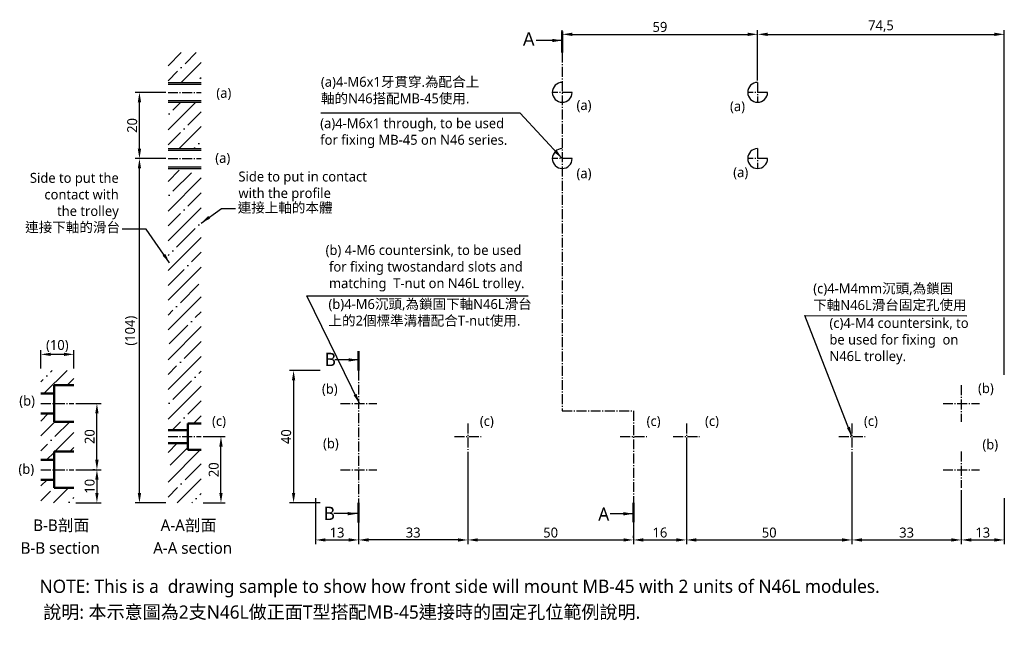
# Model space of a CAD drawing. Header units: millimetres. Extents: x 324 to 622, y 321 to 509.
import ezdxf

# ---------------------------------------------------------------- set-up
doc = ezdxf.new("R2010")
doc.units = ezdxf.units.MM
doc.linetypes.add('中心線3', pattern=[4.3, 3, -0.5, 0.3, -0.5])
doc.linetypes.add('中心線5', pattern=[7.2, 5, -1, 0.2, -1])
doc.layers.get('Defpoints').update_dxf_attribs({"color": 4})
doc.layers.add('中心線', color=5, linetype='中心線3')
doc.layers.add('標註線', color=3, linetype='Continuous')
doc.layers.add('外框線', color=7, linetype='Continuous', lineweight=50)
doc.styles.get("Standard").update_dxf_attribs({"font": 'msjh.ttf'})
doc.dimstyles.new('ISO-25', dxfattribs={"dimtxt": 3, "dimasz": 3, "dimexe": 1.25, "dimexo": 0.625, "dimtad": 1, "dimdec": 8, "dimtxsty": 'Standard', "dimcen": 2.5, "dimadec": 0, "dimazin": 0, "dimtfac": 1, "dimtdec": 8, "dimtmove": 0, "dimatfit": 3, "dimfxl": 0, "dimarcsym": 0})
pattern_1 = [(45, (17.205, 0), (-4.49013, 4.49013), []), (45, (21.6954, 0), (-4.49013, 4.49013), [7.9375, -1.5875, 0, -1.5875])]

# ---------------------------------------------------------------- blocks, each defined once
blk = doc.blocks.new('*D1')
at = {"layer": 'Defpoints', "color": 0}
for p in [(547.09, 505.06), (488.09, 499.54), (547.09, 490.54)]:
    blk.add_point(p, dxfattribs=at)
at = {"layer": '標註線', "color": 0, "lineweight": -2}
for p, q in [((488.09, 500.16), (488.09, 506.31)), ((547.09, 491.16), (547.09, 506.31)), ((491.09, 505.06), (544.09, 505.06))]:
    blk.add_line(p, q, dxfattribs=at)
at = {"layer": '標註線', "color": 0}
for points in [[(491.09, 505.56), (491.09, 504.56), (488.09, 505.06)], [(544.09, 505.56), (544.09, 504.56), (547.09, 505.06)]]:
    blk.add_solid(points, dxfattribs=at)
at = {"layer": '標註線', "color": 0, "insert": (517.59, 507.29), "char_height": 3, "attachment_point": 5}
blk.add_mtext('59', dxfattribs=at)
blk = doc.blocks.new('*D2')
at = {"layer": 'Defpoints', "color": 0}
for p in [(459.59, 379.54), (509.59, 352.33), (509.59, 352.33)]:
    blk.add_point(p, dxfattribs=at)
at = {"layer": '標註線', "color": 0, "lineweight": -2}
for p, q in [((459.59, 378.91), (459.59, 351.08)), ((462.59, 352.33), (506.59, 352.33)), ((509.59, 352.95), (509.59, 353.58))]:
    blk.add_line(p, q, dxfattribs=at)
at = {"layer": '標註線', "color": 0}
for points in [[(462.59, 352.83), (462.59, 351.83), (459.59, 352.33)], [(506.59, 352.83), (506.59, 351.83), (509.59, 352.33)]]:
    blk.add_solid(points, dxfattribs=at)
at = {"layer": '標註線', "color": 0, "insert": (484.59, 354.55), "char_height": 3, "attachment_point": 5}
blk.add_mtext('50', dxfattribs=at)
blk = doc.blocks.new('*D3')
at = {"layer": 'Defpoints', "color": 0}
for p in [(360.41, 467.54), (369.03, 467.54), (369.03, 363.54)]:
    blk.add_point(p, dxfattribs=at)
at = {"layer": '標註線', "color": 0, "lineweight": -2}
for p, q in [((368.41, 467.54), (359.16, 467.54)), ((360.41, 366.54), (360.41, 464.54)), ((368.41, 363.54), (359.16, 363.54))]:
    blk.add_line(p, q, dxfattribs=at)
at = {"layer": '標註線', "color": 0}
for points in [[(359.91, 464.54), (360.91, 464.54), (360.41, 467.54)], [(359.91, 366.54), (360.91, 366.54), (360.41, 363.54)]]:
    blk.add_solid(points, dxfattribs=at)
at = {"layer": '標註線', "color": 0, "insert": (357.91, 415.54), "char_height": 3, "attachment_point": 5, "rotation": 90}
blk.add_mtext('(104)', dxfattribs=at)
blk = doc.blocks.new('*D4')
at = {"layer": 'Defpoints', "color": 0}
for p in [(340.61, 393.54), (347.57, 393.54), (347.57, 373.54)]:
    blk.add_point(p, dxfattribs=at)
at = {"layer": '標註線', "color": 0, "lineweight": -2}
for p, q in [((341.24, 393.54), (348.82, 393.54)), ((347.57, 376.54), (347.57, 390.54)), ((346.94, 373.54), (346.32, 373.54))]:
    blk.add_line(p, q, dxfattribs=at)
at = {"layer": '標註線', "color": 0}
for points in [[(347.07, 390.54), (348.07, 390.54), (347.57, 393.54)], [(347.07, 376.54), (348.07, 376.54), (347.57, 373.54)]]:
    blk.add_solid(points, dxfattribs=at)
at = {"layer": '標註線', "color": 0, "insert": (345.39, 383.54), "char_height": 3, "attachment_point": 5, "rotation": 90}
blk.add_mtext('20', dxfattribs=at)
blk = doc.blocks.new('*D5')
at = {"layer": 'Defpoints', "color": 0}
for p in [(340.61, 373.54), (340.61, 363.54), (347.57, 363.54)]:
    blk.add_point(p, dxfattribs=at)
at = {"layer": '標註線', "color": 0, "lineweight": -2}
for p, q in [((341.24, 373.54), (348.82, 373.54)), ((347.57, 370.54), (347.57, 366.54)), ((341.24, 363.54), (348.82, 363.54))]:
    blk.add_line(p, q, dxfattribs=at)
at = {"layer": '標註線', "color": 0}
for points in [[(347.07, 370.54), (348.07, 370.54), (347.57, 373.54)], [(347.07, 366.54), (348.07, 366.54), (347.57, 363.54)]]:
    blk.add_solid(points, dxfattribs=at)
at = {"layer": '標註線', "color": 0, "insert": (345.38, 368.54), "char_height": 3, "attachment_point": 5, "rotation": 90}
blk.add_mtext('10', dxfattribs=at)
blk = doc.blocks.new('*D6')
at = {"layer": 'Defpoints', "color": 0}
for p in [(330.61, 408.39), (330.61, 403.54), (340.61, 403.54)]:
    blk.add_point(p, dxfattribs=at)
at = {"layer": '標註線', "color": 0, "lineweight": -2}
for p, q in [((330.61, 404.16), (330.61, 409.64)), ((337.61, 408.39), (333.61, 408.39)), ((340.61, 404.16), (340.61, 409.64))]:
    blk.add_line(p, q, dxfattribs=at)
at = {"layer": '標註線', "color": 0}
for points in [[(333.61, 408.89), (333.61, 407.89), (330.61, 408.39)], [(337.61, 408.89), (337.61, 407.89), (340.61, 408.39)]]:
    blk.add_solid(points, dxfattribs=at)
at = {"layer": '標註線', "color": 0, "insert": (335.61, 410.89), "char_height": 3, "attachment_point": 5}
blk.add_mtext('(10)', dxfattribs=at)
blk = doc.blocks.new('*D7')
at = {"layer": 'Defpoints', "color": 0}
for p in [(379.03, 383.54), (385.03, 383.54), (379.03, 363.54)]:
    blk.add_point(p, dxfattribs=at)
at = {"layer": '標註線', "color": 0, "lineweight": -2}
for p, q in [((379.66, 383.54), (386.28, 383.54)), ((385.03, 366.54), (385.03, 380.54)), ((379.66, 363.54), (386.28, 363.54))]:
    blk.add_line(p, q, dxfattribs=at)
at = {"layer": '標註線', "color": 0}
for points in [[(384.53, 380.54), (385.53, 380.54), (385.03, 383.54)], [(384.53, 366.54), (385.53, 366.54), (385.03, 363.54)]]:
    blk.add_solid(points, dxfattribs=at)
at = {"layer": '標註線', "color": 0, "insert": (382.85, 373.54), "char_height": 3, "attachment_point": 5, "rotation": 90}
blk.add_mtext('20', dxfattribs=at)
blk = doc.blocks.new('*D8')
at = {"layer": 'Defpoints', "color": 0}
for p in [(360.41, 487.54), (369.03, 487.54), (360.41, 467.54)]:
    blk.add_point(p, dxfattribs=at)
at = {"layer": '標註線', "color": 0, "lineweight": -2}
for p, q in [((368.41, 487.54), (359.16, 487.54)), ((360.41, 470.54), (360.41, 484.54)), ((359.78, 467.54), (359.16, 467.54))]:
    blk.add_line(p, q, dxfattribs=at)
at = {"layer": '標註線', "color": 0}
for points in [[(359.91, 484.54), (360.91, 484.54), (360.41, 487.54)], [(359.91, 470.54), (360.91, 470.54), (360.41, 467.54)]]:
    blk.add_solid(points, dxfattribs=at)
at = {"layer": '標註線', "color": 0, "insert": (358.23, 477.54), "char_height": 3, "attachment_point": 5, "rotation": 90}
blk.add_mtext('20', dxfattribs=at)
blk = doc.blocks.new('*D9')
at = {"layer": 'Defpoints', "color": 0}
for p in [(525.59, 379.54), (509.59, 363.54), (525.59, 352.33)]:
    blk.add_point(p, dxfattribs=at)
at = {"layer": '標註線', "color": 0, "lineweight": -2}
for p, q in [((525.59, 378.91), (525.59, 351.08)), ((509.59, 362.91), (509.59, 351.08)), ((512.59, 352.33), (522.59, 352.33))]:
    blk.add_line(p, q, dxfattribs=at)
at = {"layer": '標註線', "color": 0}
for points in [[(512.59, 352.83), (512.59, 351.83), (509.59, 352.33)], [(522.59, 352.83), (522.59, 351.83), (525.59, 352.33)]]:
    blk.add_solid(points, dxfattribs=at)
at = {"layer": '標註線', "color": 0, "insert": (517.59, 354.55), "char_height": 3, "attachment_point": 5}
blk.add_mtext('16', dxfattribs=at)
blk = doc.blocks.new('*D11')
at = {"layer": 'Defpoints', "color": 0}
for p in [(621.59, 505.06), (547.09, 490.54), (621.59, 401.54)]:
    blk.add_point(p, dxfattribs=at)
at = {"layer": '標註線', "color": 0, "lineweight": -2}
for p, q in [((547.09, 491.16), (547.09, 506.31)), ((621.59, 402.16), (621.59, 506.31)), ((550.09, 505.06), (618.59, 505.06))]:
    blk.add_line(p, q, dxfattribs=at)
at = {"layer": '標註線', "color": 0}
for points in [[(550.09, 505.56), (550.09, 504.56), (547.09, 505.06)], [(618.59, 505.56), (618.59, 504.56), (621.59, 505.06)]]:
    blk.add_solid(points, dxfattribs=at)
at = {"layer": '標註線', "color": 0, "insert": (584.34, 507.52), "char_height": 3, "attachment_point": 5}
blk.add_mtext('74,5', dxfattribs=at)
blk = doc.blocks.new('*D12')
at = {"layer": 'Defpoints', "color": 0}
for p in [(608.59, 368.04), (621.59, 365.54), (621.59, 352.33)]:
    blk.add_point(p, dxfattribs=at)
at = {"layer": '標註線', "color": 0, "lineweight": -2}
for p, q in [((608.59, 367.41), (608.59, 351.08)), ((621.59, 364.91), (621.59, 351.08)), ((611.59, 352.33), (618.59, 352.33))]:
    blk.add_line(p, q, dxfattribs=at)
at = {"layer": '標註線', "color": 0}
for points in [[(611.59, 352.83), (611.59, 351.83), (608.59, 352.33)], [(618.59, 352.83), (618.59, 351.83), (621.59, 352.33)]]:
    blk.add_solid(points, dxfattribs=at)
at = {"layer": '標註線', "color": 0, "insert": (615.09, 354.55), "char_height": 3, "attachment_point": 5}
blk.add_mtext('13', dxfattribs=at)
blk = doc.blocks.new('*D13')
at = {"layer": 'Defpoints', "color": 0}
for p in [(525.59, 383.54), (575.59, 379.54), (575.59, 352.33)]:
    blk.add_point(p, dxfattribs=at)
at = {"layer": '標註線', "color": 0, "lineweight": -2}
for p, q in [((525.59, 382.91), (525.59, 351.08)), ((575.59, 378.91), (575.59, 351.08)), ((528.59, 352.33), (572.59, 352.33))]:
    blk.add_line(p, q, dxfattribs=at)
at = {"layer": '標註線', "color": 0}
for points in [[(528.59, 352.83), (528.59, 351.83), (525.59, 352.33)], [(572.59, 352.83), (572.59, 351.83), (575.59, 352.33)]]:
    blk.add_solid(points, dxfattribs=at)
at = {"layer": '標註線', "color": 0, "insert": (550.59, 354.55), "char_height": 3, "attachment_point": 5}
blk.add_mtext('50', dxfattribs=at)
blk = doc.blocks.new('*D14')
at = {"layer": 'Defpoints', "color": 0}
for p in [(413.59, 365.54), (426.59, 363.54), (426.59, 352.33)]:
    blk.add_point(p, dxfattribs=at)
at = {"layer": '標註線', "color": 0, "lineweight": -2}
for p, q in [((413.59, 364.91), (413.59, 351.08)), ((426.59, 362.91), (426.59, 351.08)), ((416.59, 352.33), (423.59, 352.33))]:
    blk.add_line(p, q, dxfattribs=at)
at = {"layer": '標註線', "color": 0}
for points in [[(416.59, 352.83), (416.59, 351.83), (413.59, 352.33)], [(423.59, 352.83), (423.59, 351.83), (426.59, 352.33)]]:
    blk.add_solid(points, dxfattribs=at)
at = {"layer": '標註線', "color": 0, "insert": (420.09, 354.55), "char_height": 3, "attachment_point": 5}
blk.add_mtext('13', dxfattribs=at)
blk = doc.blocks.new('*D15')
at = {"layer": 'Defpoints', "color": 0}
for p in [(415.59, 403.54), (406.96, 363.54), (415.59, 363.54)]:
    blk.add_point(p, dxfattribs=at)
at = {"layer": '標註線', "color": 0, "lineweight": -2}
for p, q in [((414.96, 403.54), (405.71, 403.54)), ((406.96, 400.54), (406.96, 366.54)), ((414.96, 363.54), (405.71, 363.54))]:
    blk.add_line(p, q, dxfattribs=at)
at = {"layer": '標註線', "color": 0}
for points in [[(406.46, 400.54), (407.46, 400.54), (406.96, 403.54)], [(406.46, 366.54), (407.46, 366.54), (406.96, 363.54)]]:
    blk.add_solid(points, dxfattribs=at)
at = {"layer": '標註線', "color": 0, "insert": (404.73, 383.54), "char_height": 3, "attachment_point": 5, "rotation": 90}
blk.add_mtext('40', dxfattribs=at)
blk = doc.blocks.new('*D16')
at = {"layer": 'Defpoints', "color": 0}
for p in [(459.59, 379.54), (426.59, 363.54), (426.59, 352.33)]:
    blk.add_point(p, dxfattribs=at)
at = {"layer": '標註線', "color": 0, "lineweight": -2}
for p, q in [((459.59, 378.91), (459.59, 351.08)), ((426.59, 362.91), (426.59, 351.08)), ((456.59, 352.33), (429.59, 352.33))]:
    blk.add_line(p, q, dxfattribs=at)
at = {"layer": '標註線', "color": 0}
for points in [[(429.59, 352.83), (429.59, 351.83), (426.59, 352.33)], [(456.59, 352.83), (456.59, 351.83), (459.59, 352.33)]]:
    blk.add_solid(points, dxfattribs=at)
at = {"layer": '標註線', "color": 0, "insert": (443.09, 354.55), "char_height": 3, "attachment_point": 5}
blk.add_mtext('33', dxfattribs=at)
blk = doc.blocks.new('*D17')
at = {"layer": 'Defpoints', "color": 0}
for p in [(575.59, 379.54), (608.59, 368.04), (608.59, 352.33)]:
    blk.add_point(p, dxfattribs=at)
at = {"layer": '標註線', "color": 0, "lineweight": -2}
for p, q in [((575.59, 378.91), (575.59, 351.08)), ((608.59, 367.41), (608.59, 351.08)), ((578.59, 352.33), (605.59, 352.33))]:
    blk.add_line(p, q, dxfattribs=at)
at = {"layer": '標註線', "color": 0}
for points in [[(578.59, 352.83), (578.59, 351.83), (575.59, 352.33)], [(605.59, 352.83), (605.59, 351.83), (608.59, 352.33)]]:
    blk.add_solid(points, dxfattribs=at)
at = {"layer": '標註線', "color": 0, "insert": (592.09, 354.55), "char_height": 3, "attachment_point": 5}
blk.add_mtext('33', dxfattribs=at)

msp = doc.modelspace()

# ---------------------------------------------------------------- hatches: boundary and pattern name
h = msp.add_hatch()
h.set_pattern_fill('ANSI35', color=256, style=0)
h.set_pattern_definition(pattern_1)
h.paths.add_polyline_path([(379.03490948, 499.53524211), (369.03490948, 499.53524211), (369.03490948, 490.53524211), (379.03490948, 490.53524211)])
h = msp.add_hatch()
h.set_pattern_fill('ANSI35', color=256, style=0)
h.set_pattern_definition([(45, (-43.704, 27.515), (-4.49013, 4.49013), []), (45, (-39.2136, 27.515), (-4.49013, 4.49013), [7.9375, -1.5875, 0, -1.5875])])
h.paths.add_polyline_path([(369.03490948, 470.53524211), (379.03490948, 470.53524211), (379.03490948, 484.53524211), (369.03490948, 484.53524211)])
h = msp.add_hatch()
h.set_pattern_fill('ANSI35', color=256, style=0)
h.set_pattern_definition([(45, (-43.704, 3.015), (-4.49013, 4.49013), []), (45, (-39.2136, 3.015), (-4.49013, 4.49013), [7.9375, -1.5875, 0, -1.5875])])
h.paths.add_polyline_path([(369.03490948, 385.53524211), (375.03490948, 385.53524211), (375.03490948, 387.53524211), (379.03490948, 387.53524211), (379.03490948, 464.03524211), (369.03490948, 464.03524211)])
h = msp.add_hatch()
h.set_pattern_fill('ANSI35', color=256, style=0)
h.set_pattern_definition([(45, (24.841, 0), (-4.49013, 4.49013), []), (45, (29.331, 0), (-4.49013, 4.49013), [7.9375, -1.5875, 0, -1.5875])])
h.paths.add_polyline_path([(340.61398332, 399.03524211), (340.61398332, 403.53524211), (330.61398332, 403.53524211), (330.61398332, 396.53524211), (334.61398332, 396.53524211), (334.61398332, 399.03524211)])
h.paths.add_polyline_path([(340.61398332, 363.53524211), (340.61398332, 368.03524211), (334.61398332, 368.03524211), (334.61398332, 370.53524211), (330.61398332, 370.53524211), (330.61398332, 363.53524211)])
h = msp.add_hatch()
h.set_pattern_fill('ANSI35', color=256, style=0)
h.set_pattern_definition([(45, (3.741, 3.015), (-4.49013, 4.49013), []), (45, (8.231, 3.015), (-4.49013, 4.49013), [7.9375, -1.5875, 0, -1.5875])])
h.paths.add_polyline_path([(340.61398332, 379.03524211), (340.61398332, 388.03524211), (334.61398332, 388.03524211), (334.61398332, 390.53524211), (330.61398332, 390.53524211), (330.61398332, 376.53524211), (334.61398332, 376.53524211), (334.61398332, 379.03524211)])
h = msp.add_hatch()
h.set_pattern_fill('ANSI35', color=256, style=0)
h.set_pattern_definition(pattern_1)
h.paths.add_polyline_path([(379.03490948, 379.53524211), (375.03490948, 379.53524211), (375.03490948, 381.53524211), (369.03490948, 381.53524211), (369.03490948, 363.53524211), (379.03490948, 363.53524211)])

# ---------------------------------------------------------------- linework, layer by layer
for p, q in [((369.03490948, 490.53524211), (379.03490948, 490.53524211)), ((369.03490948, 490.03524211), (379.03490948, 490.03524211)), ((369.03490948, 485.03524211), (379.03490948, 485.03524211)), ((369.03490948, 484.53524211), (379.03490948, 484.53524211)), ((369.03490948, 470.53524211), (379.03490948, 470.53524211)), ((369.03490948, 470.03524211), (379.03490948, 470.03524211)), ((369.03490948, 465.03524211), (379.03490948, 465.03524211)), ((369.03490948, 464.53524211), (379.03490948, 464.53524211))]:
    msp.add_line(p, q)
for centre in [(488.0893835, 487.53524211), (547.0893835, 487.53524211), (488.0893835, 467.53524211), (547.0893835, 467.53524211)]:
    msp.add_arc(centre, 3, 90, 0)
at = {"layer": '中心線'}
for p, q in [((488.0893835, 499.53524211), (488.0893835, 391.32221117)), ((547.0893835, 490.53524211), (547.0893835, 484.53524211)), ((369.03490948, 487.53524211), (379.03490948, 487.53524211)), ((491.0893835, 487.53524211), (485.0893835, 487.53524211)), ((550.0893835, 487.53524211), (544.0893835, 487.53524211)), ((547.0893835, 470.53524211), (547.0893835, 464.53524211)), ((369.03490948, 467.53524211), (379.03490948, 467.53524211)), ((491.0893835, 467.53524211), (485.0893835, 467.53524211)), ((550.0893835, 467.53524211), (544.0893835, 467.53524211)), ((426.5893835, 403.53524211), (426.5893835, 363.53524211)), ((608.5893835, 399.03524211), (608.5893835, 388.03524211)), ((330.61398332, 393.53524211), (340.61398332, 393.53524211)), ((421.0893835, 393.53524211), (432.0893835, 393.53524211)), ((603.0893835, 393.53524211), (614.0893835, 393.53524211)), ((488.0893835, 391.32221117), (509.5893835, 391.32221117)), ((509.5893835, 391.32221117), (509.5893835, 363.53524211)), ((459.5893835, 387.53524211), (459.5893835, 379.53524211)), ((525.5893835, 387.53524211), (525.5893835, 379.53524211)), ((575.5893835, 387.53524211), (575.5893835, 379.53524211)), ((369.03490948, 383.53524211), (379.03490948, 383.53524211)), ((455.5893835, 383.53524211), (463.5893835, 383.53524211)), ((505.5893835, 383.53524211), (513.5893835, 383.53524211)), ((521.5893835, 383.53524211), (529.5893835, 383.53524211)), ((571.5893835, 383.53524211), (579.5893835, 383.53524211)), ((608.5893835, 379.03524211), (608.5893835, 368.03524211)), ((330.61398332, 373.53524211), (340.61398332, 373.53524211)), ((421.0893835, 373.53524211), (432.0893835, 373.53524211)), ((603.0893835, 373.53524211), (614.0893835, 373.53524211))]:
    msp.add_line(p, q, dxfattribs=at)
at = {"layer": '外框線'}
for p, q in [((334.61398332, 399.03524211), (334.61398332, 388.03524211)), ((334.61398332, 399.03524211), (340.61398332, 399.03524211)), ((330.61398332, 396.53524211), (334.61398332, 396.53524211)), ((330.61398332, 390.53524211), (334.61398332, 390.53524211)), ((334.61398332, 388.03524211), (340.61398332, 388.03524211)), ((375.03490948, 387.53524211), (375.03490948, 379.53524211)), ((375.03490948, 387.53524211), (379.03490948, 387.53524211)), ((369.03490948, 385.53524211), (375.03490948, 385.53524211)), ((369.03490948, 381.53524211), (375.03490948, 381.53524211)), ((334.61398332, 379.03524211), (334.61398332, 368.03524211)), ((334.61398332, 379.03524211), (340.61398332, 379.03524211)), ((375.03490948, 379.53524211), (379.03490948, 379.53524211)), ((330.61398332, 376.53524211), (334.61398332, 376.53524211)), ((330.61398332, 370.53524211), (334.61398332, 370.53524211)), ((334.61398332, 368.03524211), (340.61398332, 368.03524211))]:
    msp.add_line(p, q, dxfattribs=at)
at = {"layer": '標註線', "lineweight": 50}
for p, q in [((488.0893835, 499.53524211), (488.0893835, 505.8780008)), ((426.5893835, 403.53524211), (426.5893835, 409.33697173)), ((426.5893835, 363.53524211), (426.5893835, 357.55416)), ((509.5893835, 363.53524211), (509.5893835, 357.69261222))]:
    msp.add_line(p, q, dxfattribs=at)

# ---------------------------------------------------------------- texts
for s, insert, char_height, attachment_point in [('(a)4-M6x1 through, to be used \\Pfor fixing MB-45 on N46 series.', (414.99631446, 479.70592947), 3, 1), ('Side to put in contact\\Pwith the profile', (390.31073623, 463.61403122), 3, 1), ('Side to put the\\Pcontact with\\Pthe trolley', (354.16942583, 449.19309998), 3, 9), ('(b) 4-M6 countersink, to be used\\P for fixing twostandard slots and\\P matching  T-nut on N46L trolley.', (416.62744355, 441.39844665), 3, 1), ('(c)4-M4 countersink, to\\Pbe used for fixing  on \\PN46L trolley.', (568.7810039, 419.36946395), 3, 1), ('{\\H1.1429x;NOTE: This is a  drawing sample to show how front side will mount MB-45 with 2 units of N46L modules.}', (330.24719228, 340.32906052), 3.5, 1)]:
    msp.add_mtext(s, dxfattribs=dict(insert=insert, char_height=char_height, attachment_point=attachment_point))
at = {"linetype": '中心線5', "lineweight": 50, "char_height": 3.5, "width": 2.486899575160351e-14, "attachment_point": 1}
for s, insert in [('B-B section', (324.53173956, 351.65325205)), ('A-A section', (364.57307591, 351.65325205))]:
    msp.add_mtext(s, dxfattribs=dict(at, insert=insert))
at = {"layer": '標註線', "char_height": 4, "attachment_point": 1}
for s, insert, width in [('{\\f新細明體|b0|i0|c136|p18;A}', (476.22428057, 505.66999826), 10.1827), ('說明: 本示意圖為2支N46L做正面T型搭配MB-45連接時的固定孔位範例說明.', (331.35580446, 332.55055268), 5.684341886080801e-14)]:
    msp.add_mtext(s, dxfattribs=dict(at, insert=insert, width=width))
at = {"layer": '標註線'}
for s, insert, char_height, attachment_point in [('(a)4-M6x1牙貫穿.為配合上\\P軸的N46搭配MB-45使用.', (415.21033752, 492.21910292), 3, 1), ('(a)', (383.62379675, 488.87388919), 3, 1), ('(a)', (492.39451919, 485.19064682), 3, 1), ('(a)', (538.7527289, 484.86885857), 3, 1), ('(a)', (383.30186462, 469.24482818), 3, 1), ('(a)', (492.39451919, 464.59622215), 3, 1), ('(a)', (539.71852443, 464.9180104), 3, 1), ('連接上軸的本體', (390.08393688, 454.2225574), 3, 1), ('連接下軸的滑台', (354.54309784, 444.93854813), 3, 9), ('(c)4-M4mm沉頭,為鎖固\\P下軸N46L滑台固定孔使用', (563.88680352, 429.80782974), 3, 1), ('(b)4-M6沉頭,為鎖固下軸N46L滑台\\P上的2個標準溝槽配合T-nut使用.', (417.48986996, 425.09170242), 3, 1), ('B', (416.38177636, 408.86459388), 4, 1), ('(b)', (415.52324997, 399.49116096), 3, 1), ('(b)', (613.65541631, 399.68585938), 3, 1), ('(b)', (324.10925544, 395.87719127), 3, 1), ('(c)', (382.33606826, 389.76322157), 3, 1), ('(c)', (463.20647384, 389.76322157), 3, 1), ('(c)', (513.56579859, 389.76322157), 3, 1), ('(c)', (531.20647384, 389.76322157), 3, 1), ('(c)', (579.20647384, 389.76322157), 3, 1), ('(b)', (415.84518209, 383.00567591), 3, 1), ('(b)', (614.98013388, 382.6838882), 3, 1), ('(b)', (323.86986927, 375.28276659), 3, 1), ('B', (416.07282323, 362.36845389), 4, 1), ('A', (498.95646318, 362.1661041), 4, 1)]:
    msp.add_mtext(s, dxfattribs=dict(at, insert=insert, char_height=char_height, attachment_point=attachment_point))
at = {"layer": '標註線', "linetype": '中心線5', "lineweight": 50, "char_height": 3.5, "width": 2.486899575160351e-14, "attachment_point": 1}
for s, insert in [('B-B剖面', (328.33588397, 358.52680954)), ('A-A剖面', (366.81225608, 358.52680954))]:
    msp.add_mtext(s, dxfattribs=dict(at, insert=insert))

# ---------------------------------------------------------------- dimensions: what is measured, and where the dimension line sits
at = {"layer": '標註線'}
dim = msp.add_linear_dim(base=(547.0893834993, 505.0610218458), p1=(488.0893834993, 499.5352421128), p2=(547.0893834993, 490.5352421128), dimstyle='ISO-25', dxfattribs=at)
dim.commit()
dim.dimension.update_dxf_attribs({"geometry": '*D1', "text_midpoint": (517.5893834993, 505.0610218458), "dimtype": 160})
for base, p1, p2, picture, middle in [((621.5893834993, 505.0610218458), (547.0893834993, 490.5352421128), (621.5893834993, 401.5352421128), '*D11', (584.3393834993, 507.5175135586)), ((575.5893834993, 352.3260868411), (525.5893834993, 383.5352421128), (575.5893834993, 379.5352421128), '*D13', (550.5893834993, 354.5505343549)), ((426.5893834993, 352.3260868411), (459.5893834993, 379.5352421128), (426.5893834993, 363.5352421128), '*D16', (443.0893834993, 354.5505343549)), ((525.5893834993, 352.3260868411), (509.5893834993, 363.5352421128), (525.5893834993, 379.5352421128), '*D9', (517.5893834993, 354.5505343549)), ((608.5893834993, 352.3260868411), (575.5893834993, 379.5352421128), (608.5893834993, 368.0352421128), '*D17', (592.0893834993, 354.5505343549)), ((621.5893834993, 352.3260868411), (608.5893834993, 368.0352421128), (621.5893834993, 365.5352421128), '*D12', (615.0893834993, 354.5505343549)), ((426.5893834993, 352.3260868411), (413.5893834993, 365.5352421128), (426.5893834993, 363.5352421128), '*D14', (420.0893834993, 354.5505343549))]:
    dim = msp.add_linear_dim(base=base, p1=p1, p2=p2, dimstyle='ISO-25', dxfattribs=at)
    dim.commit()
    dim.dimension.update_dxf_attribs({"geometry": picture, "text_midpoint": middle})
for base, p1, p2, picture, middle in [((360.4059470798, 487.5352421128), (360.4059470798, 467.5352421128), (369.0349094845, 487.5352421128), '*D8', (358.230592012, 477.5352421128)), ((406.9560999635, 363.5352421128), (415.5893834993, 403.5352421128), (415.5893834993, 363.5352421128), '*D15', (404.7316524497, 383.5352421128)), ((347.5679800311, 393.5352421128), (347.5679800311, 373.5352421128), (340.6139833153, 393.5352421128), '*D4', (345.3926249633, 383.5352421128)), ((385.0299623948, 383.5352421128), (379.0349094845, 363.5352421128), (379.0349094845, 383.5352421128), '*D7', (382.8546073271, 373.5352421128)), ((347.5679800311, 363.5352421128), (340.6139833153, 373.5352421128), (340.6139833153, 363.5352421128), '*D5', (345.3839096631, 368.5352421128))]:
    dim = msp.add_linear_dim(base=base, p1=p1, p2=p2, angle=90, dimstyle='ISO-25', dxfattribs=at)
    dim.commit()
    dim.dimension.update_dxf_attribs({"geometry": picture, "text_midpoint": middle})
for base, p1, p2, angle, text, picture, middle in [((360.40594708, 467.53524211), (369.03490948, 363.53524211), (369.03490948, 467.53524211), 90, '(104)', '*D3', (357.90618917, 415.53524211)), ((330.61398332, 408.38641451), (340.61398332, 403.53524211), (330.61398332, 403.53524211), 180, '(10)', '*D6', (335.61398332, 410.88617242))]:
    dim = msp.add_linear_dim(base=base, p1=p1, p2=p2, angle=angle, text=text, dimstyle='ISO-25', dxfattribs=at)
    dim.commit()
    dim.dimension.update_dxf_attribs({"geometry": picture, "text_midpoint": middle})
dim = msp.add_linear_dim(base=(509.5893834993, 352.3260868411), p1=(459.5893834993, 379.5352421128), p2=(509.5893834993, 352.3260868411), dimstyle='ISO-25', override={"dimtmove": 2}, dxfattribs=at)
dim.commit()
dim.dimension.update_dxf_attribs({"geometry": '*D2', "text_midpoint": (484.5893834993, 354.5505343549)})

# ---------------------------------------------------------------- leaders
for points in [[(488.0893835, 503.20425218), (480.21560164, 503.20425218)], [(488.0893835, 467.53524211), (475.3497645, 481.26205178), (415.21033752, 481.26205178)], [(426.85057666, 393.53524211), (410.99552751, 426.09170242), (477.83209171, 426.09170242)], [(575.5893835, 383.53524211), (561.36240362, 420.10254979), (610.26370155, 420.05282058)], [(426.5893835, 406.7136921), (419.43162031, 406.7136921)], [(426.33205792, 360.27376876), (419.12266637, 360.27376876)], [(509.5893835, 360.24260698), (502.5628408, 360.24260698)]]:
    msp.add_leader(points, dimstyle='ISO-25', override={"dimgap": 0.625, "dimtad": 0}, dxfattribs=at)
at = {"layer": '標註線', "annotation_type": 0, "has_hookline": 1}
for points, hookline_direction, text_width in [([(379.03490948, 448.05250014), (385.23662044, 452.4725574), (389.45893688, 452.4725574)], 0, 27.26533247), ([(369.52048015, 436.00056782), (362.44870693, 446.18854813), (355.16809784, 446.18854813)], 1, 27.29244674)]:
    msp.add_leader(points, dimstyle='ISO-25', override={"dimgap": 0.625, "dimtad": 0}, dxfattribs=dict(at, hookline_direction=hookline_direction, text_width=text_width))

doc.saveas('drawing.dxf')
